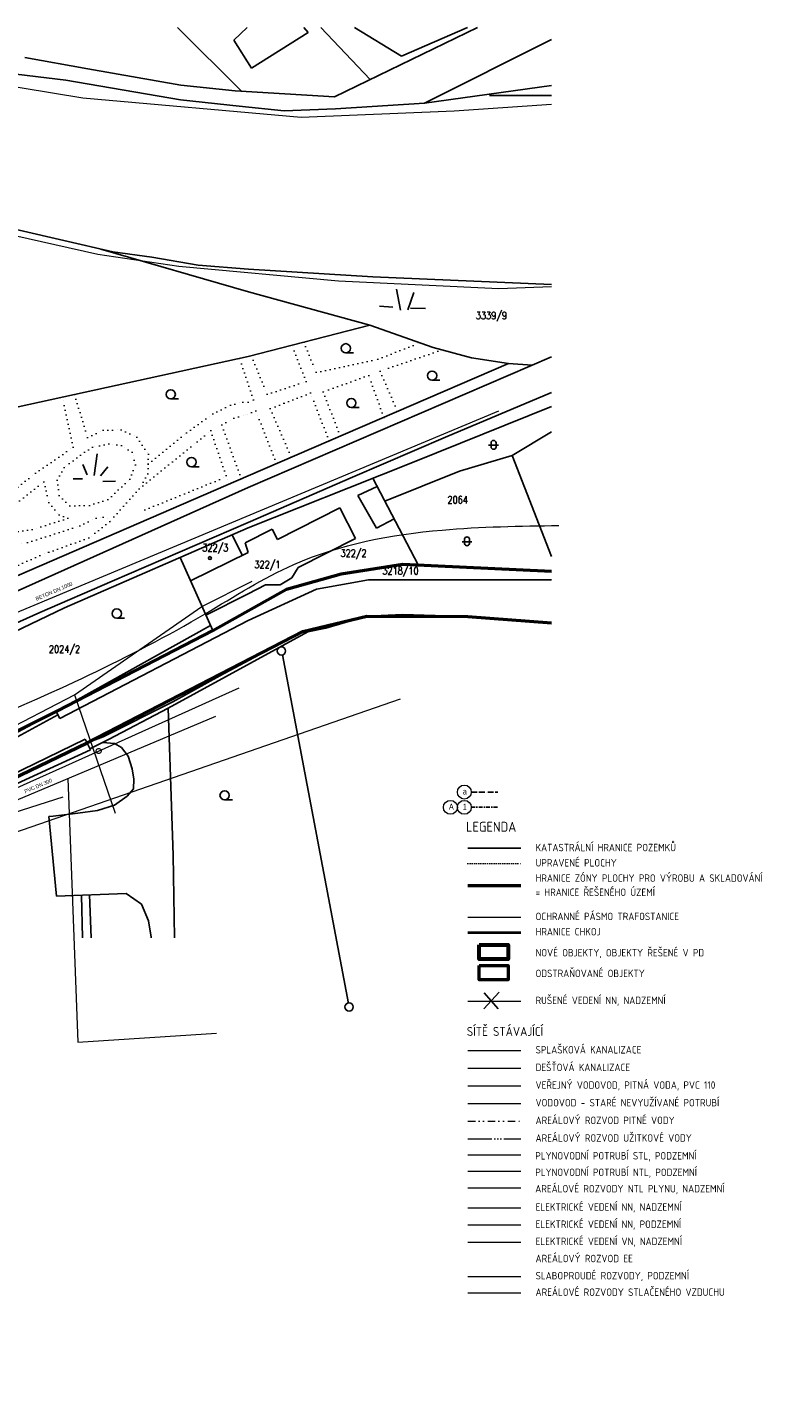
# Model space of a CAD drawing. Header units: millimetres. Extents: x 574189 to 1856771, y -1280639 to 333486.
# Tile 59 of 59: x 1704472 to 1856771, y 13254 to 288798. Entities that reach past the tile are written whole.
import ezdxf
from ezdxf.enums import TextEntityAlignment as Align
from ezdxf.lldxf.tags import DXFTag

# ---------------------------------------------------------------- set-up
doc = ezdxf.new("R2010")
doc.units = ezdxf.units.MM
for name, pattern in [('ACAD_ISO06W100', [36, 24, -3, 0, -3, 0, -3, 0, -3]), ('ACAD_ISO11W100', [33, 12, -3, 12, -3, 0, -3]), ('DASHDOT', [0.5, 0.25, -0.125, 0, -0.125]), ('DIVIDE', [8, 3, -1.5, 0.25, -1.5, 0.25, -1.5]), ('DOT2', [0.875, 0.125, -0.75]), ('Tečkovaná', [4.7625, 0, -4.7625])]:
    doc.linetypes.add(name, pattern=pattern)
for name, color, linetype, lineweight in [('CKBE0_12Y', 3, 'Continuous', 15), ('hranice', 3, 'Continuous', 20), ('IN_C_OSA', 6, 'DASHDOT', 18), ('IN_C_TENKA', 7, 'Continuous', 18), ('IN_NS_TLUSTA', 1, 'Continuous', 60), ('OstElektroNNnadz', 232, '_EL_VEDENI_NN_NADZ', 13), ('OstKanDest', 32, '626B', 13), ('OstKanSplask', 34, 'KANALIZACE_SPLASKOVA_PODZ', 13), ('OstPlynNtl', 30, '633B', 13), ('OstSdelovaci', 216, 'EL_VEDENI_SLABOPROUD_PODZ', 13), ('OstVodPitna', 150, '616B', 13), ('sítě nové', 4, 'Continuous', 35), ('Vrstva 34', 7, 'Continuous', 0)]:
    doc.layers.add(name, color=color, linetype=linetype, lineweight=lineweight)
for name, color, linetype in [('IN_BP_BOURACI PRACE', 40, 'Continuous'), ('IN_MODUL_SYSTEM', 7, 'DASHDOT'), ('IN_TEXT', 7, 'Continuous'), ('KATASTR', 251, 'Continuous'), ('OPLOCENÍ', 240, '212R')]:
    doc.layers.add(name, color=color, linetype=linetype)
doc.styles.add('ARIEL-CE', font='arial.ttf', dxfattribs={"width": 0.8})
doc.styles.add('iso', font='isocp.shx')
doc.styles.add('Koty', font='romand.shx', dxfattribs={"width": 0.8})
doc.styles.get("Standard").update_dxf_attribs({"font": 'iso.shx'})
doc.styles.add('Style-cs_Working', font='cs_Working.shx')
doc.linetypes.add('212R', pattern='A,10,[119,stn.shx,S=0.05,R=0,X=0,Y=0],0.0001', length=10.0001)
doc.linetypes.add('616B', pattern='A,5,-2,5,-5.5,[145,stn.shx,S=0.1,R=0,X=0,Y=0],-5.5,5,-2', length=30)
doc.linetypes.add('626B', pattern='A,5,-2,5,-5.5,[150,stn.shx,S=0.1,R=0,X=0,Y=0],-5.5,5,-2', length=30)
doc.linetypes.add('633B', pattern='A,5,-2,5,-5.5,[155,stn.shx,S=0.1,R=0,X=0,Y=0],-5.5,5,-2', length=30)
doc.linetypes.add('_EL_VEDENI_NN_NADZ', pattern='A,10,-15,[109,cadkon.shx,S=5,R=0,X=0,Y=0],-50,10,-10', length=95)
doc.linetypes.add('EL_VEDENI_NN_PODZ', pattern='A,35,-15,[109,cadkon.shx,S=5,R=0,X=0,Y=0],-50', length=100)
doc.linetypes.add('EL_VEDENI_SLABOPROUD_PODZ', pattern='A,35,-30,[116,cadkon.shx,S=5,R=0,X=0,Y=0],-35', length=100)
doc.linetypes.add('EL_VEDENI_VN_PODZ', pattern='A,35,-15,[110,cadkon.shx,S=5,R=0,X=0,Y=0],-50', length=100)
doc.linetypes.add('HRANICE1', pattern='A,6.35,-2.54,[133,ltypeshp.shx,S=2.54,R=0,X=-2.54,Y=0],-2.54,25.4', length=36.83)
doc.linetypes.add('KANALIZACE_DESTOVA_PODZ', pattern='A,35,-15,[102,cadkon.shx,S=5,R=0,X=0,Y=5],-5,[106,cadkon.shx,S=5,R=0,X=10,Y=0],30,-15', length=100)
doc.linetypes.add('KANALIZACE_SPLASKOVA_PODZ', pattern='A,35,-15,[102,cadkon.shx,S=5,R=0,X=0,Y=5],-5,[102,cadkon.shx,S=5,R=0,X=20,Y=5],30,-15', length=100)
doc.linetypes.add('OCH_PASMO_PRUM_ZAVODU', pattern='A,17.5,[134,cadkon.shx,S=5,R=0,X=0,Y=-5],17.5,-10,0,-10', length=55)
tags = doc.linetypes.add('PLYN', pattern='A,12.7,-5.08,["GAS",Standard,S=2.54,R=0,X=-2.54,Y=-1.27],-6.35', length=24.13).pattern_tags.tags
tags[6] = DXFTag(74, 10)
doc.linetypes.add('PLYN_POTRUBI_NT_PODZ', pattern='A,35,-15,[112,cadkon.shx,S=2.5,R=0,X=0,Y=0],-50', length=100)
doc.linetypes.add('PLYN_POTRUBI_ST_PODZ', pattern='A,35,-15,[113,cadkon.shx,S=5,R=0,X=0,Y=0],-50', length=100)
doc.linetypes.add('PRIMARNI_TEPLOVOD_NADZ', pattern='A,10,-15,[123,cadkon.shx,S=1.25,R=0,X=0,Y=0],-50,10,-10', length=95)
doc.linetypes.add('VODOVOD_NADZ', pattern='A,10,-15,[119,cadkon.shx,S=1.25,R=0,X=0,Y=0],-50,10,-10', length=95)

# ---------------------------------------------------------------- blocks, each defined once
blk = doc.blocks.new('Z620_2')
at = {"layer": 'Vrstva 34', "color": 32, "linetype": 'Continuous', "lineweight": 0}
for p, q in [((-0.5, 0.1), (-0.45, 0.25)), ((-0.5, -0.1), (-0.5, 0.1)), ((-0.45, 0.25), (-0.35, 0.4)), ((-0.35, 0.4), (-0.1, 0.5)), ((-0.1, 0.5), (0.1, 0.5)), ((0.1, 0.5), (0.35, 0.4)), ((0.35, 0.4), (0.45, 0.25)), ((0.45, 0.25), (0.5, 0.1)), ((0.5, 0.1), (0.5, -0.1)), ((-0.4, -0.35), (-0.5, -0.1)), ((-0.25, -0.45), (-0.4, -0.35)), ((-0.1, -0.5), (-0.25, -0.45)), ((0.1, -0.5), (-0.1, -0.5)), ((0.25, -0.45), (0.1, -0.5)), ((0.4, -0.35), (0.25, -0.45)), ((0.5, -0.1), (0.4, -0.35))]:
    blk.add_line(p, q, dxfattribs=at)

msp = doc.modelspace()

# ---------------------------------------------------------------- linework, layer by layer
at = {"layer": 'hranice', "linetype": 'OCH_PASMO_PRUM_ZAVODU', "lineweight": 40, "ltscale": 100}
msp.add_line((1793076.2, 106671.9), (1803716.2, 106671.9), dxfattribs=at)
at = {"layer": 'hranice', "linetype": 'OCH_PASMO_PRUM_ZAVODU', "lineweight": 20, "ltscale": 100}
msp.add_spline([(1527674.4, 19063.3), (1534435.5, 27469.5), (1536542.2, 42275.4), (1539848.5, 57530.2), (1546097.3, 67495.3), (1551420.6, 81015.8), (1575048, 109187.4), (1625367.9, 129328.7), (1644171, 132308.2), (1692710, 147826), (1740241.6, 170801.3), (1758067.6, 180716.6), (1787863.3, 187644.4), (1811387.1, 188547.7)], degree=3, dxfattribs=at)
at = {"layer": 'IN_BP_BOURACI PRACE', "lineweight": 50}
msp.add_lwpolyline([(1795324.6, 100012.2), (1801191.2, 100012.2), (1801191.2, 97117.6), (1795324.6, 97117.6)], close=True, dxfattribs=at)
at = {"layer": 'IN_C_OSA', "color": 4, "linetype": 'Continuous'}
for centre in [(1792353.6, 134915), (1789553.6, 131841.8), (1792353.6, 131841.8)]:
    msp.add_circle(centre, 1400, dxfattribs=at)
at = {"layer": 'IN_C_TENKA', "color": 3, "linetype": 'DOT2', "lineweight": 20, "ltscale": 500}
msp.add_line((1793076.2, 120535.8), (1803716.2, 120535.8), dxfattribs=at)
at = {"layer": 'IN_C_TENKA', "color": 165, "lineweight": 50}
msp.add_line((1793076.2, 116102.9), (1803716.2, 116102.9), dxfattribs=at)
at = {"layer": 'IN_C_TENKA', "color": 152}
for points in [[(1412021.9, 179671.1), (1429513.3, 183383.3), (1452119.9, 189515.4), (1468267.4, 194033.8), (1485060.9, 199197.6), (1510735.5, 214205.1), (1532050.3, 225985.1), (1569159.6, 247080.5), (1595690.7, 262417), (1624302.7, 276713.6), (1631845.8, 279573), (1645111.4, 280092.8), (1663058.9, 281132.6), (1685428.3, 279573), (1715600.9, 274634.1), (1759553, 270716.7), (1790338.8, 272025.8), (1809873.7, 273337.1)], [(1809873.7, 236577.6), (1799285.7, 236192.8), (1767045, 237725.1), (1734944.8, 240665.7), (1718627.3, 243071.7), (1698564.7, 247616.2), (1685018.3, 249534.3), (1669962.8, 250481.2), (1652275.3, 248692.6), (1636482.9, 245957), (1611669.6, 240125.3), (1580442.5, 223642.9), (1552457.3, 208871.6), (1510798.9, 186883.3), (1498462.2, 178808.4), (1487446.9, 169632.7), (1462993.5, 149263.3), (1462165.1, 145444.1), (1469501.5, 121475.2), (1479539.4, 101072.3), (1488365.4, 62647.6), (1492578.7, 28771.2), (1493938.4, 16731), (1493779.6, 13253.8)]]:
    msp.add_lwpolyline(points, dxfattribs=at)
at = {"layer": 'IN_C_TENKA', "color": 8, "lineweight": 50}
for points in [[(1530064.1, 13253.8), (1551553.8, 69699.1), (1561523.2, 89990.7), (1579939.1, 103852), (1590552.8, 108420), (1636256.5, 123182.2), (1675911.5, 134746.8), (1679348.4, 136006.3), (1686504.1, 139345.1), (1710498.5, 151285.5), (1741746, 167449), (1756562, 175726.2), (1767555, 178838.8), (1779984.8, 180798.2), (1809873.7, 179397.6)], [(1541114.4, 13253.8), (1567434.8, 81652.2), (1586750.8, 95830.4), (1617883.5, 107389.1), (1630302.3, 111705.3), (1685725.3, 130013.5), (1716489.2, 144813.1), (1759889.3, 167235.3), (1772730.1, 170313.8), (1793087.5, 170218.5), (1809873.7, 168994.4)]]:
    msp.add_lwpolyline(points, dxfattribs=at)
at = {"layer": 'IN_MODUL_SYSTEM', "linetype": 'ACAD_ISO11W100', "ltscale": 100}
msp.add_line((1793753.6, 134915), (1799101.4, 134915), dxfattribs=at)
at = {"layer": 'IN_MODUL_SYSTEM', "ltscale": 3000}
msp.add_line((1793753.6, 131841.8), (1799101.4, 131841.8), dxfattribs=at)
at = {"layer": 'IN_NS_TLUSTA'}
msp.add_lwpolyline([(1795324.6, 104170.1), (1801191.2, 104170.1), (1801191.2, 101275.5), (1795324.6, 101275.5)], close=True, dxfattribs=at)
at = {"layer": 'IN_TEXT'}
for p, q in [((1796306.5, 91276.9), (1799354.2, 94639)), ((1796364, 94495.3), (1799153, 91276.9))]:
    msp.add_line(p, q, dxfattribs=at)
at = {"layer": 'KATASTR'}
for p, q in [((1734650.3, 288797.6), (1747538.5, 275935)), ((1748669, 288797.6), (1745985.3, 286236.1)), ((1749553.6, 280571), (1760963.5, 287758)), ((1760963.5, 287758), (1760053.9, 288797.6)), ((1763465.5, 288797.6), (1773433.7, 278322.1)), ((1794981.4, 288797.6), (1766269.7, 274839.2)), ((1770251.4, 288797.6), (1779692.5, 283025.4)), ((1779692.5, 283025.4), (1792969.2, 288797.6)), ((1745985.3, 286236.1), (1749553.6, 280571)), ((1784370.3, 273525.4), (1809873.7, 286388.9)), ((1716653.1, 280470.1), (1703966.2, 282728.7)), ((1694081.7, 280371.7), (1712170.4, 278207.1)), ((1735314.2, 277147.8), (1716653.1, 280470.1)), ((1712170.4, 278207.1), (1735293.2, 274185.3)), ((1746249.6, 276010.4), (1735314.2, 277147.8)), ((1766269.7, 274839.2), (1746249.6, 276010.4)), ((1784370.3, 273525.4), (1809873.7, 277128.6)), ((1735293.2, 274185.3), (1747080.3, 272960.2)), ((1747080.3, 272960.2), (1756113.6, 272021.4)), ((1766411.2, 272394.8), (1784370.3, 273525.4)), ((1797440.7, 275098.9), (1809873.7, 275098.9)), ((1756113.6, 272021.4), (1766411.2, 272394.8)), ((1701934.7, 248182.5), (1721638.9, 243645.4)), ((1748945.2, 235578.8), (1719273.7, 244190)), ((1721638.9, 243645.4), (1729468.2, 242523.9)), ((1729468.2, 242523.9), (1738795.2, 240970.4)), ((1738795.2, 240970.4), (1748945.2, 240147.9)), ((1748945.2, 240147.9), (1773967.2, 238630.8)), ((1773967.2, 238630.8), (1809873.7, 237028.7)), ((1773353, 228867), (1748945.2, 235578.8)), ((1778731.2, 236145.1), (1779490.2, 231861.5)), ((1782227.3, 235447.6), (1781008.3, 231928.4)), ((1775307.1, 232670), (1777973, 232499.9)), ((1784552.9, 232216.5), (1781546.6, 232273.2)), ((1748848.7, 222568.2), (1773353, 228867)), ((1786117.5, 224410.7), (1773353, 228867)), ((1768518.3, 223293.2), (1770091.4, 223293.2)), ((1793776.6, 222316.8), (1786117.5, 224410.7)), ((1654507.7, 201895), (1748848.7, 222568.2)), ((1748848.7, 196201.5), (1809873.7, 222523.9)), ((1748848.7, 198532.8), (1801243.2, 221157)), ((1801243.2, 221157), (1793776.6, 222316.8)), ((1805987.2, 220847.5), (1801243.2, 221157)), ((1785869.1, 217788.5), (1787442.2, 217788.5)), ((1788559.1, 206364), (1809873.7, 215346.3)), ((1733302.8, 214020), (1734875.9, 214020)), ((1769619.9, 212283.9), (1771193, 212283.9)), ((1782255.1, 201371.7), (1809873.7, 212501.9)), ((1802005.1, 202618), (1809873.7, 207403)), ((1769867.2, 198278.9), (1788559.1, 206364)), ((1718504.4, 203003.5), (1717883.7, 198599)), ((1769129.7, 196153.8), (1782255.1, 201371.7)), ((1791357.9, 199517.6), (1802005.1, 202618)), ((1802005.1, 202618), (1809873.7, 182302.5)), ((1633576.9, 148782.6), (1748848.7, 198532.8)), ((1715649, 200832.2), (1716518, 198723)), ((1719187.3, 198536.9), (1720677.1, 200336)), ((1737471.4, 200386.3), (1739044.5, 200386.3)), ((1776376.5, 193427.9), (1791357.9, 199517.6)), ((1616840.7, 137095.4), (1748848.7, 196201.5)), ((1713662.5, 197978.6), (1715586.9, 197978.6)), ((1719621.8, 197420.3), (1722166.9, 197482.3)), ((1748848.7, 189187.5), (1769867.2, 198278.9)), ((1748848.7, 188091.3), (1769129.7, 196153.8)), ((1774811.8, 196421.8), (1770942.7, 194621.7)), ((1773950.4, 198070.3), (1783051.9, 180654.5)), ((1770942.7, 194621.7), (1774658.3, 188032.1)), ((1767318.7, 192115.2), (1754783.7, 185725.3)), ((1770455.4, 185962.1), (1767318.7, 192115.2)), ((1711966.5, 171959.5), (1748848.7, 188091.3)), ((1721495.1, 177355.8), (1748848.7, 189187.5)), ((1753705.5, 187840.5), (1748240.6, 185054.6)), ((1754783.7, 185725.3), (1753705.5, 187840.5)), ((1774658.3, 188032.1), (1778222.8, 189895)), ((1745666.6, 186699.4), (1747692.6, 182574.1)), ((1748240.6, 185054.6), (1748848.7, 183141.9)), ((1758915.4, 180079.4), (1770455.4, 185962.1)), ((1735167.6, 182107.4), (1741746, 167449)), ((1737257.9, 177449.6), (1748848.7, 183141.9)), ((1757691.5, 178040.9), (1758915.4, 180079.4)), ((1767555, 178838.8), (1779984.8, 180798.2)), ((1779984.8, 180798.2), (1809873.7, 179397.6)), ((1706969.5, 171072.9), (1721495.1, 177355.8)), ((1748848.7, 174773.6), (1752354.3, 176629.1)), ((1752354.3, 176629.1), (1755301.9, 176643)), ((1755301.9, 176643), (1757691.5, 178040.9)), ((1756562, 175726.2), (1767555, 178838.8)), ((1762619.9, 175714.9), (1769010.2, 176876)), ((1769010.2, 176876), (1773077.7, 177615)), ((1773077.7, 177615), (1809873.7, 177615)), ((1740362.6, 170531.7), (1748848.7, 174773.6)), ((1748848.7, 171534.6), (1756562, 175726.2)), ((1748848.7, 169467.4), (1762619.9, 175714.9)), ((1656782.3, 148581.6), (1706969.5, 171072.9)), ((1682689.7, 158159.6), (1711966.5, 171959.5)), ((1741746, 167449), (1748848.7, 171534.6)), ((1710498.5, 151285.5), (1741305.1, 168431.4)), ((1748848.7, 169467.4), (1711000.8, 149722.3)), ((1722445.2, 169909.9), (1724018.3, 169909.9)), ((1764464.2, 167920.9), (1772730.1, 170313.8)), ((1772730.1, 170313.8), (1779919.1, 170634.8)), ((1779919.1, 170634.8), (1793087.5, 170218.5)), ((1793087.5, 170218.5), (1799343.8, 169786.5)), ((1799343.8, 169786.5), (1809873.7, 168994.4)), ((1760856.1, 167158.6), (1732792, 151764.5)), ((1743184.4, 158282.6), (1759889.3, 167235.3)), ((1759889.3, 167235.3), (1760856.1, 167158.6)), ((1760856.1, 167158.6), (1764464.2, 167920.9)), ((1755788, 162504.4), (1769035.2, 92370.8)), ((1733732.9, 153089), (1743184.4, 158282.6)), ((1719692.4, 146019.1), (1733732.9, 153089)), ((1732792, 151764.5), (1720791, 145463)), ((1732792, 151764.5), (1733810.7, 122199.8)), ((1710616.3, 150431.6), (1698694.6, 144021)), ((1700628.3, 145935.4), (1710498.5, 151285.5)), ((1711000.8, 149722.3), (1710231.9, 151140.9)), ((1683270.4, 127835.9), (1717168.7, 143419.2)), ((1695932.5, 135746.3), (1716113.7, 145583.5)), ((1717168.7, 143419.2), (1716113.7, 145583.5)), ((1719692.4, 146019.1), (1716489.2, 144813.1)), ((1720791, 145463), (1717059.2, 143643.9)), ((1719621.1, 144892.7), (1721988.4, 144714.3)), ((1721988.4, 144714.3), (1723374.5, 143865.3)), ((1723374.5, 143865.3), (1724760.6, 142122.7)), ((1724760.6, 142122.7), (1725565.4, 139575.7)), ((1725565.4, 139575.7), (1725880.3, 137514.6)), ((1725792.3, 135562.5), (1724534.7, 134117.9)), ((1725880.3, 137514.6), (1725792.3, 135562.5)), ((1721968.2, 132273), (1718546.1, 131193)), ((1724534.7, 134117.9), (1721968.2, 132273)), ((1744136.6, 133316.9), (1745709.8, 133316.9)), ((1709680.4, 130072.8), (1708816.4, 129963.6)), ((1708816.4, 129963.6), (1710322.3, 113952)), ((1714628.7, 130698), (1709680.4, 130072.8)), ((1718546.1, 131193), (1714628.7, 130698)), ((1734084.5, 105563.7), (1733810.7, 122199.8)), ((1793076.2, 123609), (1803716.2, 123609)), ((1710322.3, 113952), (1724366.5, 114491.8)), ((1715337.1, 114144.7), (1715551.9, 105563.7)), ((1717281, 105563.7), (1716948.8, 114206.7)), ((1724366.5, 114491.8), (1727404.9, 112332.5)), ((1727404.9, 112332.5), (1728822.8, 109026.2)), ((1728822.8, 109026.2), (1729363, 105719.9)), ((1729363, 105719.9), (1729362.8, 105563.7))]:
    msp.add_line(p, q, dxfattribs=at)
at = {"layer": 'KATASTR', "linetype": 'Tečkovaná', "lineweight": 20, "ltscale": 200}
for p, q in [((1760544.8, 217529.2), (1757680.1, 224838.3)), ((1760049.7, 225447.4), (1762564.2, 219383.6)), ((1774973, 222007.3), (1783424, 225351)), ((1787904.5, 223922.1), (1775411.1, 219643.3)), ((1749920.5, 213859.6), (1747131.4, 222191.8)), ((1749523, 222741.5), (1752685.5, 214965.6)), ((1762564.2, 219383.6), (1774973, 222007.3)), ((1773133.2, 218767.8), (1763956.4, 215484.2)), ((1776154.7, 210323.6), (1773133.2, 218767.8)), ((1775411.1, 219643.3), (1778919.8, 211517.6)), ((1752685.5, 214965.6), (1760544.8, 217529.2)), ((1761405.9, 215230), (1753330.9, 212072.1)), ((1765178.2, 205584), (1761405.9, 215230)), ((1763956.4, 215484.2), (1767413.2, 206549)), ((1713690.2, 204324), (1711486.4, 214380.9)), ((1713944.1, 214919.4), (1716581.2, 206284.4)), ((1741741.7, 211042.9), (1745304.6, 212750.5)), ((1745304.6, 212750.5), (1747770, 213393.8)), ((1747770, 213393.8), (1748848.7, 213393.8)), ((1748848.7, 213393.8), (1749920.5, 213859.6)), ((1736497.8, 207204.9), (1741741.7, 211042.9)), ((1743574, 208790.2), (1746020.6, 210162.4)), ((1746020.6, 210162.4), (1748425.5, 210901.9)), ((1748425.5, 210901.9), (1748848.7, 210901.9)), ((1750440.9, 211611.8), (1748626.3, 210901.9)), ((1754588.1, 201011.1), (1750440.9, 211611.8)), ((1753330.9, 212072.1), (1757554.1, 202291.8)), ((1716581.2, 206284.4), (1719679.4, 207716.6)), ((1719679.4, 207716.6), (1723358, 207815.1)), ((1723358, 207815.1), (1726478.2, 206305.2)), ((1728760.8, 200922.3), (1736497.8, 207204.9)), ((1738591.7, 205408.2), (1741344.5, 207644.9)), ((1741344.5, 207644.9), (1745020.4, 196879.7)), ((1747499.3, 197950.1), (1743574, 208790.2)), ((1706079.3, 199109), (1713690.2, 204324)), ((1717592.2, 204301.5), (1715936.1, 203301.6)), ((1720843.2, 205015.5), (1717592.2, 204301.5)), ((1723379.1, 204662.2), (1720843.2, 205015.5)), ((1725557.6, 203301.6), (1723379.1, 204662.2)), ((1726478.2, 206305.2), (1728810.1, 202891.7)), ((1726970.8, 195966.1), (1738591.7, 205408.2)), ((1715936.1, 203301.6), (1711851.5, 200217.5)), ((1726193, 200761.7), (1725557.6, 203301.6)), ((1728810.1, 202891.7), (1728711.5, 198952.9)), ((1688387.4, 184945.4), (1706079.3, 199109)), ((1711851.5, 200217.5), (1710489.9, 197677.6)), ((1725103.8, 197859), (1726193, 200761.7)), ((1728711.5, 198952.9), (1726970.8, 195966.1)), ((1693882.4, 186529.7), (1707808.2, 197360)), ((1707808.2, 197360), (1708762.7, 193207.5)), ((1710489.9, 197677.6), (1710853, 194593.4)), ((1720656.1, 193777), (1725103.8, 197859)), ((1726970.8, 195966.1), (1721021.1, 189339.5)), ((1728093.4, 191706.9), (1744510.6, 198372.8)), ((1708762.7, 193207.5), (1710840.4, 190682.2)), ((1710853, 194593.4), (1713031.5, 192507.1)), ((1716934.5, 192597.8), (1720656.1, 193777)), ((1710840.4, 190682.2), (1712637.3, 190008.9)), ((1713031.5, 192507.1), (1716934.5, 192597.8)), ((1718304.7, 190016.1), (1719715.6, 190257.5)), ((1719715.6, 190257.5), (1721478, 189848.4)), ((1705449.7, 187764.2), (1701013.7, 187147)), ((1704485.4, 185123.1), (1714988.4, 188474.8)), ((1712637.3, 190008.9), (1705449.7, 187764.2)), ((1714988.4, 188474.8), (1718304.7, 190016.1)), ((1721021.1, 189339.5), (1716819.3, 186064.2)), ((1695747.6, 184064.7), (1704485.4, 185123.1)), ((1716819.3, 186064.2), (1706987, 182537)), ((1706987, 182537), (1695484.3, 177294.2))]:
    msp.add_line(p, q, dxfattribs=at)
at = {"layer": 'KATASTR'}
for points in [[(1797231, 204700.4), (1799224.9, 204700.4)], [(1791898, 185295.5), (1793891.9, 185295.5)]]:
    msp.add_lwpolyline(points, dxfattribs=at)
for points in [[(1797729.7, 205198.6, -0.9407376), (1798726.7, 205198.6), (1798726.7, 204329.2, -0.87642233), (1797729.7, 204338.1), (1797729.7, 205198.6)], [(1792396.7, 185793.7, -0.9407376), (1793393.7, 185793.7), (1793393.7, 184924.2, -0.87642233), (1792396.7, 184933.2), (1792396.7, 185793.7)]]:
    msp.add_lwpolyline(points, format="xyb", dxfattribs=at)
for centre, radius in [((1768518.3, 224222.1), 929), ((1785869.1, 218717.5), 929), ((1733302.8, 214949), 929), ((1769619.9, 213212.9), 929), ((1737471.4, 201315.3), 929), ((1741194.9, 182012.8), 285.6), ((1722445.2, 170838.8), 929), ((1755571.5, 163309.2), 833.4), ((1744136.6, 134245.9), 929), ((1769171.1, 91665.5), 833.4)]:
    msp.add_circle(centre, radius, dxfattribs=at)
at = {"layer": 'OPLOCENÍ', "linetype": 'HRANICE1', "lineweight": 20, "ltscale": 200}
msp.add_line((1793076.2, 109745.1), (1803716.2, 109745.1), dxfattribs=at)
at = {"layer": 'OstElektroNNnadz', "ltscale": 100}
for p, q in [((1739580, 172275.4), (1749709.5, 177334.1)), ((1713926.9, 154495.5), (1739580, 172275.4)), ((1686629.7, 140238), (1713926.9, 154495.5)), ((1713926.9, 154495.5), (1722141.6, 130656.1)), ((1793076.2, 92848.8), (1803716.2, 92848.8)), ((1793076.2, 51268.3), (1803716.2, 51268.3))]:
    msp.add_line(p, q, dxfattribs=at)
at = {"layer": 'OstElektroNNnadz', "linetype": 'EL_VEDENI_NN_PODZ', "ltscale": 100}
msp.add_line((1793076.2, 47813.3), (1803716.2, 47813.3), dxfattribs=at)
at = {"layer": 'OstElektroNNnadz', "linetype": 'EL_VEDENI_VN_PODZ', "ltscale": 100}
msp.add_line((1793076.2, 44358.3), (1803716.2, 44358.3), dxfattribs=at)
at = {"layer": 'OstKanDest', "ltscale": 500}
msp.add_line((1621397, 137252.5), (1799309.7, 211641.8), dxfattribs=at)
at = {"layer": 'OstKanDest', "linetype": 'KANALIZACE_DESTOVA_PODZ', "ltscale": 100}
msp.add_line((1793076.2, 79358.4), (1803716.2, 79358.4), dxfattribs=at)
at = {"layer": 'OstKanSplask', "ltscale": 100}
for p, q in [((1718800.5, 143172.5), (1747095.5, 155920.5)), ((1690505.5, 130424.5), (1718800.5, 143172.5)), ((1793076.2, 82908.4), (1803716.2, 82908.4))]:
    msp.add_line(p, q, dxfattribs=at)
at = {"layer": 'OstPlynNtl', "linetype": 'PLYN_POTRUBI_ST_PODZ', "ltscale": 100}
for p, q in [((1633390.7, 102976.4), (1779508.1, 153662.7)), ((1793076.2, 61914.4), (1803716.2, 61914.4))]:
    msp.add_line(p, q, dxfattribs=at)
at = {"layer": 'OstPlynNtl', "linetype": 'PLYN_POTRUBI_NT_PODZ', "ltscale": 100}
msp.add_line((1793076.2, 58600), (1803716.2, 58600), dxfattribs=at)
at = {"layer": 'OstPlynNtl', "linetype": 'PLYN', "ltscale": 300}
msp.add_line((1793076.2, 55285.6), (1803716.2, 55285.6), dxfattribs=at)
at = {"layer": 'OstSdelovaci', "ltscale": 100}
for p, q in [((1603143.6, 99223), (1711686.6, 133936.6)), ((1793076.2, 37448.3), (1803716.2, 37448.3))]:
    msp.add_line(p, q, dxfattribs=at)
at = {"layer": 'OstSdelovaci', "linetype": 'PRIMARNI_TEPLOVOD_NADZ', "ltscale": 100}
msp.add_line((1793076.2, 34133.9), (1803716.2, 34133.9), dxfattribs=at)
at = {"layer": 'OstVodPitna', "ltscale": 500}
for p, q in [((1702281.8, 133307.9), (1742400.8, 150192.8)), ((1712572.7, 137639), (1714599.7, 84589.7)), ((1714599.7, 84589.7), (1742476.4, 86411.5))]:
    msp.add_line(p, q, dxfattribs=at)
at = {"layer": 'OstVodPitna', "ltscale": 350}
msp.add_line((1793076.2, 75808.4), (1803716.2, 75808.4), dxfattribs=at)
at = {"layer": 'OstVodPitna', "linetype": 'VODOVOD_NADZ', "ltscale": 100}
msp.add_line((1793076.2, 72258.4), (1803716.2, 72258.4), dxfattribs=at)
at = {"layer": 'OstVodPitna', "linetype": 'DIVIDE', "ltscale": 500}
msp.add_line((1793076.2, 68708.4), (1803716.2, 68708.4), dxfattribs=at)
at = {"layer": 'OstVodPitna', "linetype": 'ACAD_ISO06W100', "ltscale": 200}
msp.add_line((1793076.2, 65158.4), (1803716.2, 65158.4), dxfattribs=at)

# ---------------------------------------------------------------- block references
at = {"layer": 'OstKanSplask', "ltscale": 100, "xscale": 1000, "yscale": 1000, "zscale": 1000}
msp.add_blockref('Z620_2', (1718800.5, 143172.5), dxfattribs=at)

# ---------------------------------------------------------------- texts
at = {"layer": 'CKBE0_12Y', "style": 'iso'}
for s, p in [('KATASTRÁLNÍ HRANICE POZEMKŮ', (1806681.2, 122549)), ('UPRAVENÉ PLOCHY', (1806681.2, 119475.8)), ('HRANICE ZÓNY PLOCHY PRO VÝROBU A SKLADOVÁNÍ', (1806681.2, 116402.6)), ('= HRANICE ŘEŠENÉHO ÚZEMÍ', (1806681.2, 113553.7)), ('OCHRANNÉ PÁSMO TRAFOSTANICE', (1806681.2, 108685.1)), ('HRANICE CHKOJ', (1806681.2, 105611.9)), ('NOVÉ OBJEKTY, OBJEKTY ŘEŠENÉ V PD', (1806681.2, 101381.4)), ('ODSTRAŇOVANÉ OBJEKTY', (1806681.2, 97223.5)), ('RUŠENÉ VEDENÍ NN, NADZEMNÍ', (1806681.2, 91788.8)), ('SPLAŠKOVÁ KANALIZACE', (1806681.2, 81848.4)), ('DEŠŤOVÁ KANALIZACE', (1806681.2, 78298.4)), ('VEŘEJNÝ VODOVOD, PITNÁ VODA, PVC 110', (1806681.2, 74748.4)), ('VODOVOD - STARÉ NEVYUŽÍVANÉ POTRUBÍ', (1806681.2, 71198.4)), ('AREÁLOVÝ ROZVOD PITNÉ VODY', (1806681.2, 67648.4)), ('AREÁLOVÝ ROZVOD UŽITKOVÉ VODY', (1806681.2, 64098.4)), ('PLYNOVODNÍ POTRUBÍ STL, PODZEMNÍ', (1806621.2, 60514.4)), ('PLYNOVODNÍ POTRUBÍ NTL, PODZEMNÍ', (1806621.2, 57200)), ('AREÁLOVÉ ROZVODY NTL PLYNU, NADZEMNÍ', (1806621.2, 53885.6)), ('ELEKTRICKÉ VEDENÍ NN, NADZEMNÍ', (1806681.2, 50208.3)), ('ELEKTRICKÉ VEDENÍ NN, PODZEMNÍ', (1806681.2, 46753.3)), ('ELEKTRICKÉ VEDENÍ VN, NADZEMNÍ', (1806681.2, 43298.3)), ('AREÁLOVÝ ROZVOD EE', (1806681.2, 39843.3)), ('SLABOPROUDÉ ROZVODY, PODZEMNÍ', (1806681.2, 36388.3)), ('AREÁLOVÉ ROZVODY STLAČENÉHO VZDUCHU', (1806681.2, 33073.9))]:
    msp.add_text(s, height=1500, dxfattribs=at).set_placement(p, align=Align.BOTTOM_LEFT)
at = {"layer": 'IN_C_OSA', "color": 7, "linetype": 'Continuous', "style": 'ARIEL-CE', "width": 0.8}
for s, p in [('a', (1792045.8, 134432.2)), ('A', (1789245.8, 131359)), ('1', (1792045.8, 131359))]:
    msp.add_text(s, height=1200, dxfattribs=at).set_placement(p)
at = {"layer": 'KATASTR', "char_height": 1500, "width": 486.766, "attachment_point": 1, "style": 'Koty'}
for s, insert in [('3339/9', (1794665.3, 231577.6)), ('2064', (1788965.3, 194478.5)), ('322/3', (1739645.2, 184843.1)), ('322/2', (1767440.2, 183740.6)), ('322/1', (1750120.8, 181439.5)), ('3218/10', (1775860.8, 180207.3))]:
    msp.add_mtext(s, dxfattribs=dict(at, insert=insert))
at = {"layer": 'KATASTR', "insert": (1708796.3, 164439.4), "char_height": 1500, "attachment_point": 1, "style": 'Koty'}
msp.add_mtext('2024/2', dxfattribs=at)
at = {"layer": 'sítě nové', "color": 4, "style": 'iso'}
for s, height, p in [('LEGENDA', 2000, (1792699.4, 126325.3)), ('SÍTĚ STÁVAJÍCÍ', 1800, (1792855.5, 85304))]:
    msp.add_text(s, height=height, dxfattribs=at).set_placement(p, align=Align.BOTTOM_LEFT)
at = {"layer": 'Vrstva 34', "color": 32, "linetype": 'Continuous', "lineweight": 13, "style": 'Style-cs_Working'}
for s, height, p in [('BETON DN 1000', 749.994, (1709822.3, 175313.7)), ('PVC DN 300', 749.99, (1706646.6, 136164.4))]:
    msp.add_text(s, height=height, rotation=23.326666, dxfattribs=at).set_placement(p, align=Align.MIDDLE_CENTER)

doc.saveas('drawing.dxf')
